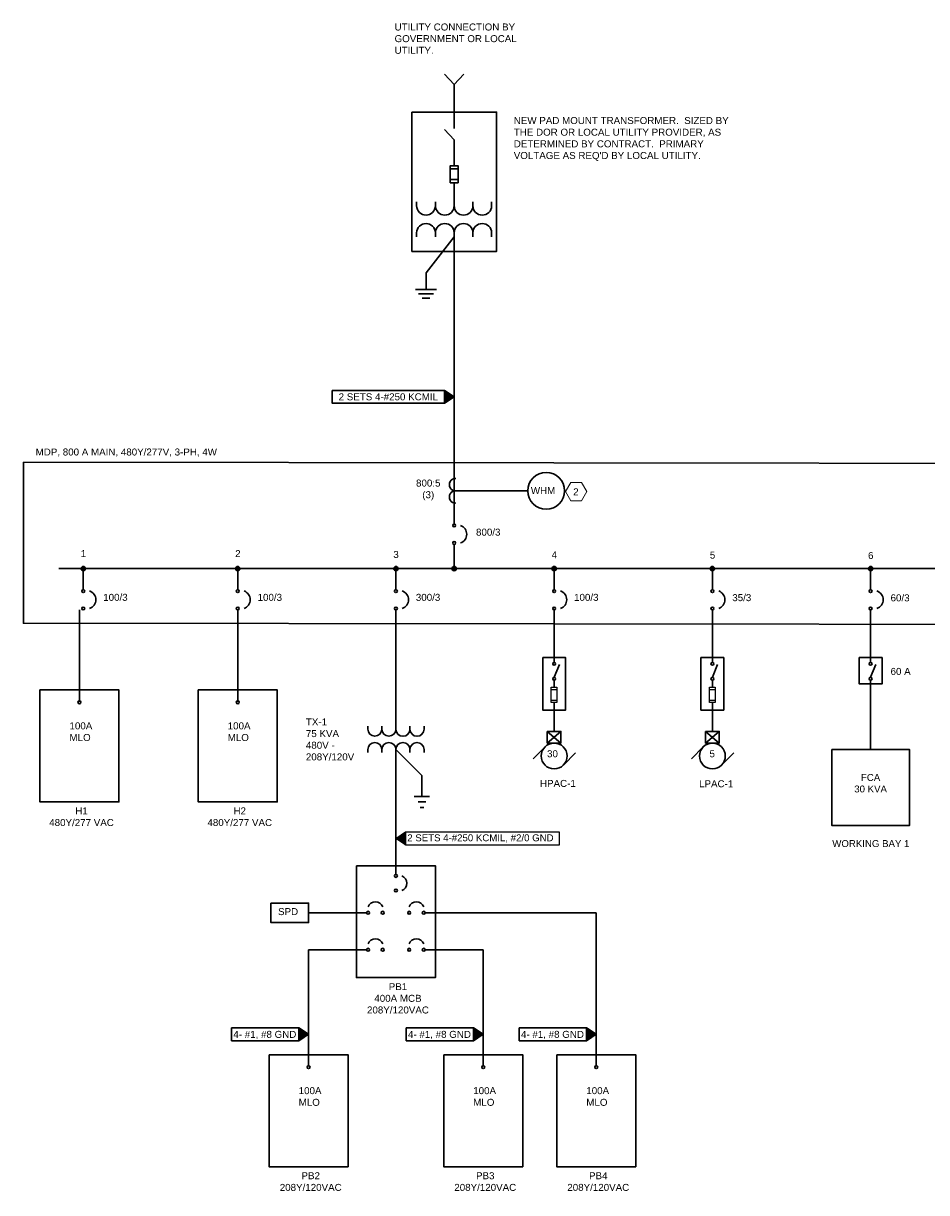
# Model space of a CAD drawing. Header units: inches. Extents: x 22769.9 to 22793, y 1572.3 to 1591.4.
# Tile 1 of 2: x 22769.9 to 22782.2, y 1572.3 to 1588.2. Entities that reach past the tile are written whole.
import ezdxf

# ---------------------------------------------------------------- set-up
doc = ezdxf.new("R2010")
doc.units = ezdxf.units.IN
doc.header["$MEASUREMENT"] = 0
doc.layers.add('E-ARIAL-TEXT', color=7, linetype='Continuous')
for name, color, linetype, lineweight in [('E-DIAG-GRPH', 7, 'Continuous', 30), ('E-DIAG-IDEN', 7, 'Continuous', 30), ('E-LINE-SYMB', 7, 'Continuous', 25), ('G-ANNO-NOTE', 7, 'Continuous', 35)]:
    doc.layers.add(name, color=color, linetype=linetype, lineweight=lineweight)
doc.styles.add('Arial', font='arial.ttf', dxfattribs={"height": 0.125})

# ---------------------------------------------------------------- blocks, each defined once
blk = doc.blocks.new('T1g')
at = {"linetype": 'Continuous'}
for p, q in [((-23.72, -2.54), (-23.72, 0)), ((-11.86, -2.57), (-11.86, 0)), ((0, -2.57), (0, 0)), ((11.85, -2.58), (11.85, -0.04)), ((23.71, -2.58), (23.71, -0.04)), ((-23.72, -19.72), (-23.72, -22.26)), ((-11.86, -19.71), (-11.86, -22.26)), ((0, -19.71), (0, -22.26)), ((11.85, -19.68), (11.85, -22.22)), ((23.71, -19.68), (23.71, -22.22))]:
    blk.add_line(p, q, dxfattribs=at)
for centre, start, end in [((-17.79, -2.53), 179.99999, 359.84161), ((-5.93, -2.53), 179.99999, 359.81911), ((5.93, -2.55), 179.99999, 359.84161), ((17.78, -2.55), 179.99999, 359.81911), ((-17.79, -19.71), 0.15839, 180.00001), ((-5.93, -19.71), 0.18089, 180.00001), ((5.93, -19.69), 0.15839, 180.00001), ((17.78, -19.69), 0.18089, 180.00001)]:
    blk.add_arc(centre, 5.93, start, end, dxfattribs=at)
blk = doc.blocks.new('MOTOR')
for p, q in [((-0.0673, 0.0674), (-0.1543, -0.0198)), ((0.1575, 0.0229), (0.0674, -0.0672))]:
    blk.add_line(p, q)
blk.add_circle((0, 0), 0.0952)
blk = doc.blocks.new('KET NOTE')
at = {"layer": 'G-ANNO-NOTE', "lineweight": 20}
for p, q in [((25.664, 21.22), (25.592, 21.095)), ((25.809, 21.22), (25.664, 21.22)), ((25.809, 21.22), (25.881, 21.095)), ((25.592, 21.095), (25.664, 20.97)), ((25.881, 21.095), (25.809, 20.97)), ((25.664, 20.97), (25.809, 20.97))]:
    blk.add_line(p, q, dxfattribs=at)

msp = doc.modelspace()

# ---------------------------------------------------------------- hatches: boundary and pattern name
at = {"layer": 'E-DIAG-GRPH'}
h = msp.add_hatch(color=256, dxfattribs=at)
h.dxf.hatch_style = 1
h.paths.add_polyline_path([(22770.743, 1580.773, 0.414214), (22770.714, 1580.743), (22770.743, 1580.743)])
h.paths.add_polyline_path([(22770.743, 1580.773), (22770.743, 1580.743), (22770.773, 1580.743, 0.414214)])
h.paths.add_polyline_path([(22770.773, 1580.743), (22770.743, 1580.743), (22770.714, 1580.743, 1)])
h = msp.add_hatch(color=256, dxfattribs=at)
h.dxf.hatch_style = 1
h.paths.add_polyline_path([(22772.841, 1580.773, 0.414214), (22772.811, 1580.743), (22772.841, 1580.743)])
h.paths.add_polyline_path([(22772.841, 1580.773), (22772.841, 1580.743), (22772.87, 1580.743, 0.414214)])
h.paths.add_polyline_path([(22772.87, 1580.743), (22772.841, 1580.743), (22772.811, 1580.743, 1)])
h = msp.add_hatch(color=256, dxfattribs=at)
h.dxf.hatch_style = 1
h.paths.add_polyline_path([(22779.289, 1580.773, 0.414214), (22779.259, 1580.743), (22779.289, 1580.743)])
h.paths.add_polyline_path([(22779.289, 1580.773), (22779.289, 1580.743), (22779.318, 1580.743, 0.414214)])
h.paths.add_polyline_path([(22779.318, 1580.743), (22779.289, 1580.743), (22779.259, 1580.743, 1)])
at = {"layer": 'E-DIAG-IDEN'}
h = msp.add_hatch(dxfattribs=at)
h.set_pattern_fill('ANSI31', color=256, scale=0.05, angle=135)
h.set_pattern_definition([(180, (1.957296, -1.3198795), (-4e-19, -0.00625), [])])
h.paths.add_polyline_path([(22775.65, 1583.165), (22775.65, 1582.99), (22775.781, 1583.078)])
h = msp.add_hatch(color=256, dxfattribs=at)
h.dxf.hatch_style = 1
h.paths.add_polyline_path([(22774.99, 1580.773, 0.414214), (22774.96, 1580.743), (22774.99, 1580.743)])
h.paths.add_polyline_path([(22774.99, 1580.773), (22774.99, 1580.743), (22775.02, 1580.743, 0.414214)])
h.paths.add_polyline_path([(22775.02, 1580.743), (22774.99, 1580.743), (22774.96, 1580.743, 1)])
h = msp.add_hatch(color=256, dxfattribs=at)
h.dxf.hatch_style = 1
h.paths.add_polyline_path([(22775.781, 1580.773, 0.414214), (22775.751, 1580.743), (22775.781, 1580.743)])
h.paths.add_polyline_path([(22775.781, 1580.773), (22775.781, 1580.743), (22775.811, 1580.743, 0.414214)])
h.paths.add_polyline_path([(22775.811, 1580.743), (22775.781, 1580.743), (22775.751, 1580.743, 1)])
h = msp.add_hatch(color=256, dxfattribs=at)
h.dxf.hatch_style = 1
h.paths.add_polyline_path([(22777.139, 1580.773, 0.414214), (22777.11, 1580.743), (22777.139, 1580.743)])
h.paths.add_polyline_path([(22777.139, 1580.773), (22777.139, 1580.743), (22777.169, 1580.743, 0.414214)])
h.paths.add_polyline_path([(22777.169, 1580.743), (22777.139, 1580.743), (22777.11, 1580.743, 1)])
h = msp.add_hatch(color=256, dxfattribs=at)
h.dxf.hatch_style = 1
h.paths.add_polyline_path([(22781.438, 1580.773, 0.414214), (22781.408, 1580.743), (22781.438, 1580.743)])
h.paths.add_polyline_path([(22781.438, 1580.773), (22781.438, 1580.743), (22781.468, 1580.743, 0.414214)])
h.paths.add_polyline_path([(22781.468, 1580.743), (22781.438, 1580.743), (22781.408, 1580.743, 1)])
h = msp.add_hatch(dxfattribs=at)
h.set_pattern_fill('ANSI31', color=256, scale=0.05, angle=135)
h.set_pattern_definition([(180, (-0.0194743, -9.982384), (-4e-19, -0.00625), [])])
h.paths.add_polyline_path([(22773.673, 1574.503), (22773.673, 1574.328), (22773.804, 1574.415)])
h = msp.add_hatch(dxfattribs=at)
h.set_pattern_fill('ANSI31', color=256, scale=0.05, angle=135)
h.set_pattern_definition([(180, (2.351761, -9.982384), (-4e-19, -0.00625), [])])
h.paths.add_polyline_path([(22776.044, 1574.503), (22776.044, 1574.328), (22776.176, 1574.415)])
h = msp.add_hatch(dxfattribs=at)
h.set_pattern_fill('ANSI31', color=256, scale=0.05, angle=135)
h.set_pattern_definition([(180, (3.887243, -9.982384), (-4e-19, -0.00625), [])])
h.paths.add_polyline_path([(22777.58, 1574.503), (22777.58, 1574.328), (22777.711, 1574.415)])
at = {"layer": 'E-LINE-SYMB', "transparency": 33554687}
h = msp.add_hatch(dxfattribs=at)
h.set_pattern_fill('ANSI31', color=256, scale=0.05, angle=135)
h.set_pattern_definition([(180, (1.166094, -7.319203), (-4e-19, -0.00625), [])])
h.paths.add_polyline_path([(22774.99, 1577.078), (22775.121, 1576.991), (22775.121, 1577.166)])

# ---------------------------------------------------------------- linework, layer by layer
at = {"layer": 'E-DIAG-GRPH'}
for p, q in [((22775.781, 1585.25), (22775.781, 1581.349)), ((22770.743, 1580.743), (22770.743, 1580.458)), ((22772.841, 1580.743), (22772.841, 1580.458)), ((22779.289, 1580.743), (22779.289, 1580.458)), ((22770.691, 1580.181), (22770.691, 1578.926)), ((22772.841, 1580.181), (22772.841, 1578.926)), ((22774.99, 1580.181), (22774.99, 1578.602)), ((22777.139, 1580.181), (22777.139, 1579.469)), ((22779.289, 1580.181), (22779.289, 1579.469)), ((22777.139, 1579.267), (22777.211, 1579.44)), ((22779.289, 1579.267), (22779.36, 1579.44)), ((22781.438, 1579.267), (22781.51, 1579.44)), ((22777.139, 1579.134), (22777.139, 1579.227)), ((22779.289, 1579.134), (22779.289, 1579.227)), ((22781.438, 1579.134), (22781.438, 1579.227)), ((22777.139, 1578.531), (22777.139, 1578.925)), ((22779.289, 1578.531), (22779.289, 1578.925)), ((22777.046, 1578.531), (22777.232, 1578.373)), ((22777.232, 1578.531), (22777.046, 1578.373)), ((22779.196, 1578.531), (22779.382, 1578.373)), ((22779.382, 1578.531), (22779.196, 1578.373)), ((22774.99, 1578.285), (22775.343, 1577.931)), ((22774.99, 1578.244), (22774.99, 1576.592)), ((22775.343, 1577.931), (22775.343, 1577.646)), ((22775.24, 1577.646), (22775.447, 1577.646)), ((22775.292, 1577.572), (22775.395, 1577.572)), ((22775.318, 1577.498), (22775.369, 1577.498)), ((22773.804, 1576.067), (22774.592, 1576.067)), ((22775.388, 1576.065), (22777.711, 1576.065)), ((22777.711, 1576.065), (22777.711, 1573.989)), ((22773.804, 1575.564), (22774.592, 1575.564)), ((22773.804, 1575.564), (22773.804, 1573.989)), ((22775.388, 1575.564), (22776.176, 1575.564)), ((22776.176, 1575.564), (22776.176, 1573.989))]:
    msp.add_line(p, q, dxfattribs=at)
for points in [[(22776.985, 1579.534), (22777.294, 1579.534), (22777.294, 1578.821), (22776.985, 1578.821)], [(22779.134, 1579.534), (22779.443, 1579.534), (22779.443, 1578.821), (22779.134, 1578.821)], [(22781.283, 1579.534), (22781.593, 1579.534), (22781.593, 1579.177), (22781.283, 1579.177)], [(22770.154, 1579.094), (22771.228, 1579.094), (22771.228, 1577.573), (22770.154, 1577.573)], [(22772.304, 1579.094), (22773.377, 1579.094), (22773.377, 1577.573), (22772.304, 1577.573)], [(22777.046, 1578.531), (22777.232, 1578.531), (22777.232, 1578.373), (22777.046, 1578.373)], [(22779.196, 1578.531), (22779.382, 1578.531), (22779.382, 1578.373), (22779.196, 1578.373)], [(22774.453, 1576.706), (22775.527, 1576.706), (22775.527, 1575.185), (22774.453, 1575.185)], [(22773.292, 1576.199), (22773.804, 1576.199), (22773.804, 1575.934), (22773.292, 1575.934)], [(22773.268, 1574.137), (22774.341, 1574.137), (22774.341, 1572.616), (22773.268, 1572.616)], [(22775.639, 1574.137), (22776.712, 1574.137), (22776.712, 1572.616), (22775.639, 1572.616)], [(22777.174, 1574.137), (22778.248, 1574.137), (22778.248, 1572.616), (22777.174, 1572.616)]]:
    msp.add_lwpolyline(points, close=True, dxfattribs=at)
for centre, radius in [((22770.743, 1580.743), 0.0297), ((22772.841, 1580.743), 0.0297), ((22779.289, 1580.743), 0.0297), ((22770.743, 1580.438), 0.0198), ((22770.743, 1580.201), 0.0198), ((22772.841, 1580.201), 0.0198), ((22774.99, 1580.201), 0.0198), ((22777.139, 1580.201), 0.0198), ((22779.289, 1580.201), 0.0198), ((22777.139, 1579.449), 0.0198), ((22779.289, 1579.449), 0.0198), ((22781.438, 1579.449), 0.0198), ((22777.139, 1579.247), 0.0198), ((22779.289, 1579.247), 0.0198), ((22781.438, 1579.247), 0.0198), ((22770.691, 1578.926), 0.0198), ((22772.841, 1578.926), 0.0198), ((22774.99, 1576.567), 0.0198), ((22774.99, 1576.369), 0.0198), ((22774.612, 1576.067), 0.0198), ((22774.81, 1576.067), 0.0198), ((22775.17, 1576.067), 0.0198), ((22775.368, 1576.067), 0.0198), ((22774.612, 1575.564), 0.0198), ((22774.81, 1575.564), 0.0198), ((22775.17, 1575.564), 0.0198), ((22775.368, 1575.564), 0.0198), ((22773.804, 1573.969), 0.0198), ((22776.176, 1573.969), 0.0198), ((22777.711, 1573.969), 0.0198)]:
    msp.add_circle(centre, radius, dxfattribs=at)
for centre, radius, start, end in [((22770.788, 1580.32), 0.126, 289.2315, 70.7685), ((22772.885, 1580.32), 0.126, 289.2315, 70.7685), ((22775.035, 1580.32), 0.126, 289.2315, 70.7685), ((22777.184, 1580.32), 0.126, 289.2315, 70.7685), ((22779.333, 1580.32), 0.126, 289.2315, 70.7685), ((22775.035, 1576.468), 0.105, 289.2315, 70.7685), ((22774.711, 1576.111), 0.105, 19.2315, 160.7685), ((22775.269, 1576.111), 0.105, 19.2315, 160.7685), ((22774.711, 1575.608), 0.105, 19.2315, 160.7685), ((22775.269, 1575.608), 0.105, 19.2315, 160.7685)]:
    msp.add_arc(centre, radius, start, end, dxfattribs=at)
at = {"layer": 'E-DIAG-IDEN'}
for p, q in [((22775.781, 1587.32), (22775.648, 1587.46)), ((22775.781, 1587.32), (22775.914, 1587.46)), ((22775.781, 1586.721), (22775.781, 1587.32)), ((22775.781, 1586.57), (22775.648, 1586.709)), ((22775.781, 1586.332), (22775.781, 1586.57)), ((22775.781, 1586.218), (22775.781, 1586.332)), ((22775.727, 1586.173), (22775.835, 1586.173)), ((22775.727, 1586.03), (22775.835, 1586.03)), ((22775.781, 1585.728), (22775.781, 1585.986)), ((22775.781, 1585.251), (22775.399, 1584.762)), ((22775.399, 1584.762), (22775.399, 1584.537)), ((22775.258, 1584.537), (22775.54, 1584.537)), ((22775.298, 1584.477), (22775.501, 1584.477)), ((22775.348, 1584.418), (22775.45, 1584.418)), ((22775.804, 1581.801), (22776.782, 1581.801)), ((22775.781, 1581.071), (22775.781, 1580.743)), ((22770.411, 1580.743), (22790.85, 1580.743)), ((22774.99, 1580.743), (22774.99, 1580.458)), ((22777.139, 1580.743), (22777.139, 1580.458)), ((22781.438, 1580.743), (22781.438, 1580.458)), ((22781.438, 1580.181), (22781.438, 1579.469)), ((22781.438, 1579.227), (22781.438, 1578.285))]:
    msp.add_line(p, q, dxfattribs=at)
for points in [[(22775.207, 1586.947), (22776.358, 1586.947), (22776.358, 1585.053), (22775.207, 1585.053)], [(22775.727, 1585.986), (22775.835, 1585.986), (22775.835, 1586.218), (22775.727, 1586.218)], [(22774.125, 1583.165), (22775.65, 1583.165), (22775.65, 1582.99), (22774.125, 1582.99)], [(22775.781, 1583.078), (22775.65, 1583.165), (22775.65, 1582.99)], [(22769.93, 1582.188), (22791.543, 1582.162), (22791.543, 1579.973), (22769.93, 1580)], [(22780.909, 1578.285), (22781.967, 1578.285), (22781.967, 1577.253), (22780.909, 1577.253)], [(22772.758, 1574.503), (22773.673, 1574.503), (22773.673, 1574.328), (22772.758, 1574.328)], [(22773.804, 1574.415), (22773.673, 1574.503), (22773.673, 1574.328)], [(22775.13, 1574.503), (22776.044, 1574.503), (22776.044, 1574.328), (22775.13, 1574.328)], [(22776.176, 1574.415), (22776.044, 1574.503), (22776.044, 1574.328)], [(22776.665, 1574.503), (22777.58, 1574.503), (22777.58, 1574.328), (22776.665, 1574.328)], [(22777.711, 1574.415), (22777.58, 1574.503), (22777.58, 1574.328)]]:
    msp.add_lwpolyline(points, close=True, dxfattribs=at)
for centre, radius in [((22777.032, 1581.801), 0.25), ((22775.781, 1581.329), 0.0198), ((22775.781, 1581.091), 0.0198), ((22774.99, 1580.743), 0.0297), ((22775.781, 1580.743), 0.0297), ((22777.139, 1580.743), 0.0297), ((22781.438, 1580.743), 0.0297), ((22772.841, 1580.438), 0.0198), ((22774.99, 1580.438), 0.0198), ((22777.139, 1580.438), 0.0198), ((22779.289, 1580.438), 0.0198), ((22781.438, 1580.438), 0.0198), ((22781.438, 1580.201), 0.0198)]:
    msp.add_circle(centre, radius, dxfattribs=at)
for centre, radius, start, end in [((22775.8, 1581.884), 0.0837, 86.922, 273.078), ((22775.8, 1581.717), 0.0837, 86.922, 273.078), ((22775.826, 1581.21), 0.126, 289.2315, 70.7685), ((22781.483, 1580.32), 0.126, 289.2315, 70.7685)]:
    msp.add_arc(centre, radius, start, end, dxfattribs=at)
at = {"layer": 'E-LINE-SYMB'}
for p, q in [((22777.101, 1579.099), (22777.178, 1579.099)), ((22779.25, 1579.099), (22779.327, 1579.099)), ((22777.101, 1578.955), (22777.178, 1578.955)), ((22779.25, 1578.955), (22779.327, 1578.955))]:
    msp.add_line(p, q, dxfattribs=at)
for points in [[(22777.101, 1579.134), (22777.178, 1579.134), (22777.178, 1578.925), (22777.101, 1578.925)], [(22779.25, 1579.134), (22779.327, 1579.134), (22779.327, 1578.925), (22779.25, 1578.925)], [(22774.99, 1577.078), (22775.121, 1577.166), (22775.121, 1576.991)], [(22775.121, 1577.166), (22777.206, 1577.166), (22777.206, 1576.986), (22775.121, 1576.986)]]:
    msp.add_lwpolyline(points, close=True, dxfattribs=at)

# ---------------------------------------------------------------- block references
at = {"layer": 'E-DIAG-GRPH', "xscale": 0.01610456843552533, "yscale": 0.01610456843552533, "zscale": 0.01610456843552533}
msp.add_blockref('T1g', (22774.99, 1578.602), dxfattribs=at)
at = {"layer": 'E-DIAG-GRPH', "xscale": 1.841725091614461, "yscale": 1.841725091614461, "zscale": 1.841725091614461, "rotation": 0.2033485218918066}
for p in [(22777.14, 1578.197), (22779.289, 1578.197)]:
    msp.add_blockref('MOTOR', p, dxfattribs=at)
at = {"layer": 'E-DIAG-IDEN', "xscale": 0.02147275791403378, "yscale": 0.02147275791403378, "zscale": 0.02147275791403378}
msp.add_blockref('T1g', (22775.781, 1585.728), dxfattribs=at)
at = {"layer": 'E-DIAG-IDEN'}
msp.add_blockref('KET NOTE', (22751.701, 1560.695), dxfattribs=at)

# ---------------------------------------------------------------- texts
at = {"layer": 'E-ARIAL-TEXT', "lineweight": -3, "insert": (22775.121, 1577.132), "char_height": 0.09375, "attachment_point": 1, "style": 'Arial'}
msp.add_mtext_dynamic_manual_height_columns('\\A1;\\pxi0.25,ql,t0;2 SETS 4-#250 KCMIL, #2/0 GND', width=2.14819, gutter_width=0, heights=[0.183], dxfattribs=at)
at = {"layer": 'E-DIAG-IDEN', "style": 'Arial'}
msp.add_text('2', height=0.095, dxfattribs=at).set_placement((22777.398, 1581.739))
at = {"layer": 'E-DIAG-IDEN', "attachment_point": 1, "style": 'Arial'}
for s, width, gutter_width, heights, insert, char_height in [('UTILITY CONNECTION BY GOVERNMENT OR LOCAL UTILITY.', 1.9183, 0.0015, [0], (22774.972, 1588.15), 0.095), ("NEW PAD MOUNT TRANSFORMER.  SIZED BY THE DOR OR LOCAL UTILITY PROVIDER, AS DETERMINED BY CONTRACT.  PRIMARY VOLTAGE AS REQ'D BY LOCAL UTILITY.", 2.98574, 0.0015, [0.858], (22776.591, 1586.879), 0.095), ('\\pxi0.25,ql,t0;2 SETS 4-#250 KCMIL', 1.64363, 0.156, [0.135], (22774.188, 1583.125), 0.095), ('MDP, 800 A MAIN, 480Y/277V, 3-PH, 4W', 2.88969, 0.0015, [0], (22770.096, 1582.375), 0.095), ('\\pxqc;800:5\\P(3)', 0.49469, 0.0015, [0.393], (22775.182, 1581.953), 0.095), ('WHM', 0.45571, 0.0015, [0], (22776.823, 1581.851), 0.095), ('800/3', 0.25875, 0.0015, [0], (22776.078, 1581.286), 0.095), ('1', 0.13686, 0.0015, [0], (22770.709, 1580.995), 0.095), ('2', 0.13686, 0.0015, [0], (22772.806, 1580.995), 0.095), ('3', 0.13686, 0.0015, [0], (22774.955, 1580.983), 0.095), ('4', 0.13686, 0.0015, [0], (22777.105, 1580.978), 0.095), ('5', 0.13686, 0.0015, [0], (22779.254, 1580.974), 0.095), ('6', 0.13686, 0.0015, [0], (22781.403, 1580.969), 0.095), ('100/3', 0.44514, 0.0015, [0.205], (22771.014, 1580.4), 0.095), ('100/3', 0.44514, 0.0015, [0.205], (22773.111, 1580.4), 0.095), ('300/3', 0.44514, 0.0015, [0.205], (22775.261, 1580.4), 0.095), ('100/3', 0.44514, 0.0015, [0.205], (22777.41, 1580.4), 0.095), ('35/3', 0.44514, 0.0015, [0.205], (22779.559, 1580.396), 0.095), ('60/3', 0.44514, 0.0015, [0.205], (22781.709, 1580.393), 0.095), ('60 A', 0.44514, 0.0015, [0.205], (22781.709, 1579.394), 0.095), ('100A MLO', 0.34258, 0.0015, [0.482], (22770.556, 1578.654), 0.095), ('100A \\PMLO', 0.34258, 0.0015, [0.423], (22772.705, 1578.654), 0.095), ('TX-1\\P75 KVA\\P480V - 208Y/120V', 0.93904, 0.0015, [0.932], (22773.767, 1578.707), 0.095), ('30', 0.2114, 0.0015, [0.205], (22777.043, 1578.275), 0.095), ('5', 0.2114, 0.0015, [0.205], (22779.249, 1578.275), 0.095), ('\\pxqc;FCA\\P30 KVA', 1.05742, 0.0015, [0.357], (22780.909, 1577.952), 0.0938), ('\\pxqc;HPAC-1', 0.71658, 0.0015, [0.223], (22776.832, 1577.872), 0.095), ('\\pxqc;LPAC-1', 0.71658, 0.0015, [0.223], (22778.982, 1577.867), 0.095), ('\\pxqc;H1\\P480Y/277 VAC', 1.14528, 0.0015, [0.744], (22770.147, 1577.498), 0.095), ('\\pxqc;H2\\P480Y/277 VAC', 1.14528, 0.0015, [0.799], (22772.296, 1577.498), 0.095), ('\\pxqc;WORKING BAY 1', 1.06433, 0.0015, [0.198], (22780.909, 1577.054), 0.09375), ('SPD', 0.25875, 0.0015, [0], (22773.389, 1576.13), 0.095), ('\\pxqc;PB1\\P400A MCB\\P208Y/120VAC', 1.14528, 0.0015, [0.651], (22774.445, 1575.11), 0.095), ('\\pxi0.25,ql,t0;4- #1, #8 GND', 1.13515, 0.0015, [0.135], (22772.758, 1574.462), 0.095), ('\\pxi0.25,ql,t0;4- #1, #8 GND', 1.13515, 0.0015, [0.135], (22775.13, 1574.462), 0.095), ('\\pxi0.25,ql,t0;4- #1, #8 GND', 1.13515, 0.0015, [0.135], (22776.665, 1574.462), 0.095), ('100A\\PMLO', 0.34258, 0.0015, [0.58], (22773.669, 1573.697), 0.095), ('100A \\PMLO', 0.34258, 0.0015, [0.604], (22776.04, 1573.697), 0.095), ('100A\\PMLO', 0.34258, 0.0015, [0.496], (22777.576, 1573.697), 0.095), ('\\pxqc;PB2\\P208Y/120VAC', 1.14528, 0.0015, [0.531], (22773.26, 1572.541), 0.095), ('\\pxqc;PB3\\P208Y/120VAC', 1.14528, 0.0015, [0.531], (22775.631, 1572.541), 0.095), ('\\pxqc;PB4\\P208Y/120VAC', 1.14528, 0.0015, [0.531], (22777.166, 1572.541), 0.095)]:
    msp.add_mtext_dynamic_manual_height_columns(s, width=width, gutter_width=gutter_width, heights=heights, dxfattribs=dict(at, insert=insert, char_height=char_height))

doc.saveas('drawing.dxf')
